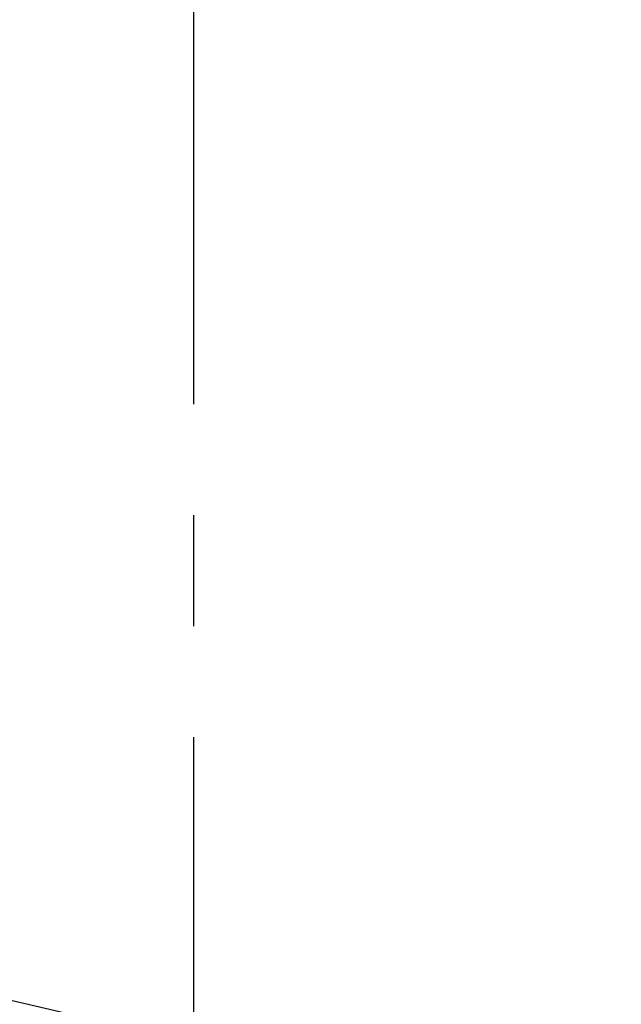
# Model space of a CAD drawing. Header units: millimetres. Extents: x -50096 to 615650, y 194565 to 243945.
# Tile 52 of 130: x 228209 to 228243, y 221828 to 221884. Entities that reach past the tile are written whole.
import ezdxf

# ---------------------------------------------------------------- set-up
doc = ezdxf.new("R2010")
doc.units = ezdxf.units.MM
doc.linetypes.add('осевая', pattern=[50.8, 31.75, -6.35, 6.35, -6.35])
for name, color, linetype, lineweight in [('ГТО-2_Осевая', 7, 'осевая', 25), ('ГТО-2_Оси_025', 6, 'осевая', 25), ('ГТО-2_Размеры_035', 2, 'Continuous', 35)]:
    doc.layers.add(name, color=color, linetype=linetype, lineweight=lineweight)
doc.layers.add('ГТО-2_Штриховка_018', color=7, linetype='Continuous', lineweight=18, true_color=0x6b6b6b)

# ---------------------------------------------------------------- blocks, each defined once
blk = doc.blocks.new('ОГСО_Затвор_План')
at = {"layer": 'ГТО-2_Оси_025', "ltscale": 0.5}
blk.add_line((1439.692, 0), (-1270.296, 0), dxfattribs=at)
blk = doc.blocks.new('A$C1AA538EC')
at = {"layer": 'ГТО-2_Размеры_035', "rotation": 346.9999999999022}
blk.add_blockref('ОГСО_Затвор_План', (-6044.682, -11100.099), dxfattribs=at)

msp = doc.modelspace()

# ---------------------------------------------------------------- hatches: boundary and pattern name
at = {"layer": 'ГТО-2_Штриховка_018'}
h = msp.add_hatch(dxfattribs=at)
h.set_pattern_fill('ANSI35', color=256, scale=100)
h.set_pattern_definition([(45, (-115466.6, -494469.8), (-449.0128, 449.0128), []), (45, (-115017.6, -494469.8), (-449.0128, 449.0128), [793.75, -158.75, 0, -158.75])])
h.paths.add_polyline_path([(243988.45, 233562.872), (247488.45, 233562.872), (247488.45, 236562.872), (227633.45, 236562.872), (227633.45, 228037.872), (232688.45, 228037.872), (232688.45, 229062.872), (243988.45, 229062.872)])
edge = h.paths.add_edge_path(flags=16)
edge.add_arc((234968.45, 232762.782), 1700, 0, 360)
edge = h.paths.add_edge_path(flags=16)
edge.add_arc((255968.45, 232762.782), 1700, 0, 360)
h.paths.add_polyline_path([(264438.45, 224462.872), (264438.45, 224822.872), (265938.45, 224822.872), (265938.45, 224462.872), (276518.45, 224462.872), (276518.45, 221662.696), (278018.45, 221662.696), (278018.45, 225962.872), (263788.45, 225962.872), (263788.45, 236562.872), (247488.45, 236562.872), (247488.45, 233562.872), (250988.45, 233562.872), (250988.45, 229062.872), (262288.45, 229062.872), (262288.45, 226212.872), (247488.45, 226212.872), (247488.45, 224462.872), (252623.45, 224462.872), (252623.45, 224822.872), (254123.45, 224822.872), (254123.45, 224462.872), (258378.45, 224462.872), (258378.45, 224822.871), (259878.45, 224822.871), (259878.45, 224462.872)])

# ---------------------------------------------------------------- linework, layer by layer
at = {"layer": 'ГТО-2_Осевая', "color": 1}
msp.add_lwpolyline([(273718.45, 212462.872), (228218.45, 212464.03), (228218.45, 222958.042), (273718.45, 222962.872)], close=True, dxfattribs=at)

# ---------------------------------------------------------------- block references
at = {"layer": 'ГТО-2_Размеры_035'}
msp.add_blockref('A$C1AA538EC', (234968.45, 232762.782), dxfattribs=at)

doc.saveas('drawing.dxf')
